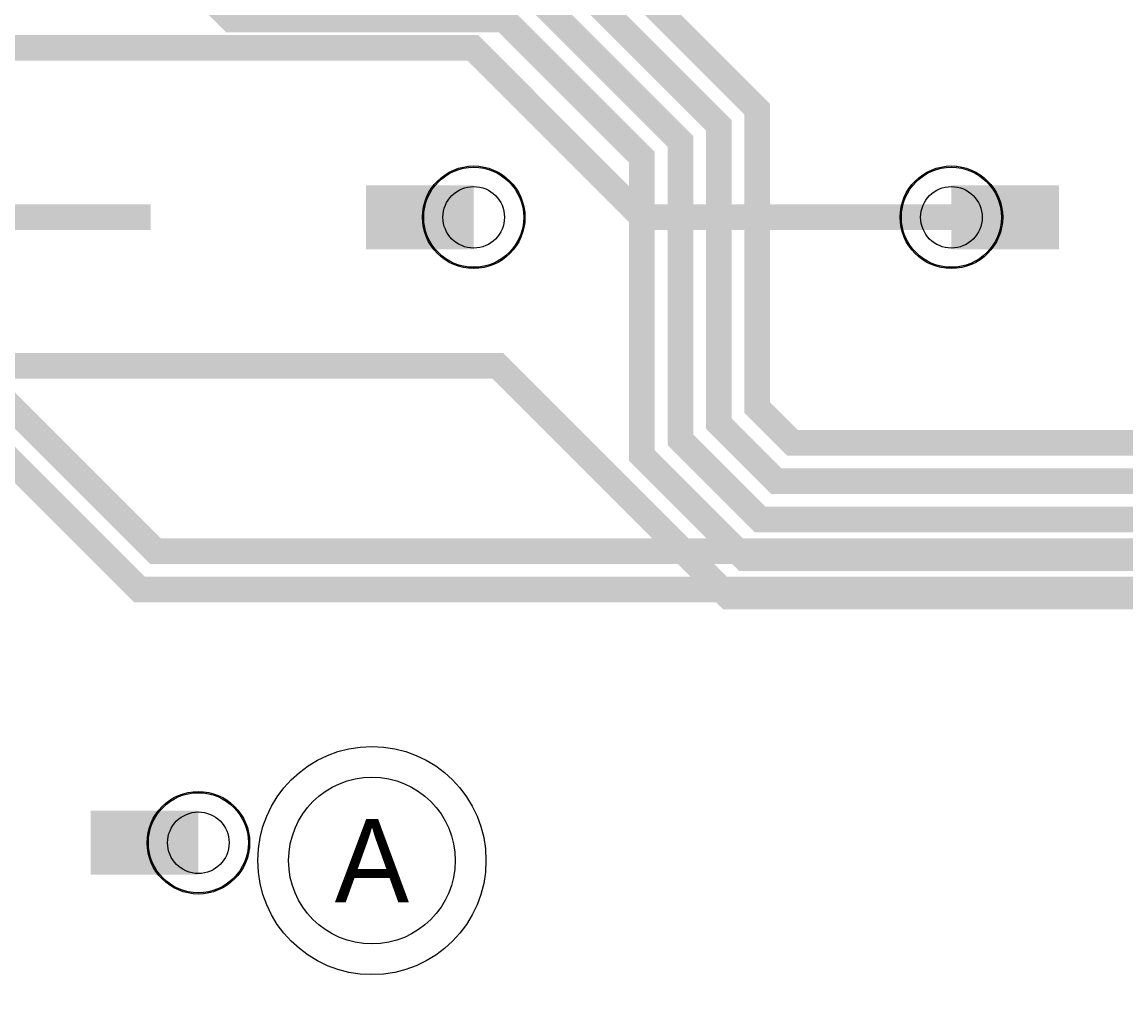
# Model space of a CAD drawing. Extents: x 0 to 3292, y 0 to 2151.
# Tile 21 of 50: x 508 to 939, y 1390 to 1769. Entities that reach past the tile are written whole.
import ezdxf
from ezdxf.enums import TextEntityAlignment as Align

# ---------------------------------------------------------------- set-up
doc = ezdxf.new("R2010")
doc.units = 0
doc.layers.add('ETCH_BOTTOM', color=1, linetype='CONTINUOUS')
doc.layers.add('ETCH_TOP', color=4, linetype='CONTINUOUS')

# ---------------------------------------------------------------- blocks, each defined once
blk = doc.blocks.new('VIA_C10H24')
at = {"layer": 'ETCH_BOTTOM'}
for radius in [19.5, 19.5, 12]:
    blk.add_circle((0, 0), radius, dxfattribs=at)
at = {"layer": 'ETCH_TOP'}
for radius in [19.5, 19.5, 12]:
    blk.add_circle((0, 0), radius, dxfattribs=at)
blk = doc.blocks.new('FIGURE_CIRCLE')
blk.add_circle((0, 0), 0.5)
blk = doc.blocks.new('89R65')
at = {"layer": 'ETCH_BOTTOM'}
blk.add_circle((0, 0), 44.5, dxfattribs=at)
blk.add_circle((0, 0), 44.5, dxfattribs=at)
at = {"layer": 'ETCH_TOP'}
blk.add_circle((0, 0), 44.5, dxfattribs=at)
blk.add_circle((0, 0), 44.5, dxfattribs=at)
blk = doc.blocks.new('PLC_SMSC_EVAL9500ALC')
at = {"layer": 'ETCH_TOP'}
blk.add_blockref('89R65', (1875, 180), dxfattribs=at)

msp = doc.modelspace()

# ---------------------------------------------------------------- linework, layer by layer
at = {"layer": 'ETCH_BOTTOM'}
for points, const_width in [([(440.94, 2032.82), (388, 1979.88), (388, 1854), (483, 1759), (684, 1759), (750.09, 1692.91), (870.72, 1692.91)], 10), ([(334.65, 1704.83), (360.8, 1730.98), (392.02, 1730.98), (560.3, 1562.7), (1618.82, 1562.7)], 10), ([(255.91, 1625.98), (294.93, 1665), (436.78, 1665), (554.08, 1547.7), (1625.04, 1547.7), (1658.78, 1513.96), (1658.78, 1283.49), (1658.79, 1207.39), (1658.8, 1117.95), (1658.8, 1036.24), (1658.82, 935.97), (1685, 909.77), (1685, 393.78), (1666, 374.78), (1666, 333.23), (1691.34, 307.89), (1691.34, 35.01)], 10), ([(535, 1449), (577, 1449)], 25)]:
    msp.add_lwpolyline(points, dxfattribs=dict(at, const_width=const_width))
at = {"layer": 'ETCH_TOP'}
for points, const_width in [([(558.39, 1692.91), (431.09, 1692.91), (390, 1734), (390, 1947.28), (346.46, 1990.82)], 10), ([(791.34, 1830.71), (828.84, 1868.21), (828.84, 1945.17), (785.31, 1988.7), (513.78, 1988.7), (503.78, 1978.7), (503.78, 1856.22), (590, 1770), (696.34, 1770), (750, 1716.34), (750, 1600), (790, 1560), (1313, 1560), (1840, 1033), (1840, 660)], 10), ([(791.34, 1909.45), (727.09, 1973.7), (613, 1973.7), (586.78, 1947.48), (586.78, 1911.94), (562, 1887.16), (562, 1828), (600, 1790), (697.56, 1790), (765, 1722.56), (765, 1606.22), (796.22, 1575), (1319.22, 1575), (1855, 1039.22), (1855, 722.56), (1870, 707.56), (1870, 660)], 10), ([(633.86, 1909.45), (673.81, 1869.5), (739.6, 1869.5), (749.84, 1859.26), (749.84, 1846.51), (750.1, 1846.25), (750.1, 1815.17), (749.84, 1814.91), (749.84, 1780.16), (795, 1735), (795, 1618.66), (808.66, 1605), (1331.66, 1605), (1885, 1051.66), (1885, 735), (1930, 690), (1930, 660)], 10), ([(1478.1, 665.05), (1478.1, 1372.9), (1306, 1545), (783.78, 1545), (693.78, 1635), (467, 1635), (346.46, 1755.54), (346.46, 1864.82)], 10), ([(642.39, 1692.91), (684.39, 1692.91)], 25), ([(912.72, 1692.91), (870.72, 1692.91)], 25)]:
    msp.add_lwpolyline(points, dxfattribs=dict(at, const_width=const_width))
msp.add_lwpolyline([(712.6, 1830.71, 6, 6, 0), (712.6, 1817.92, 6, 6, 0), (712.34, 1817.66, 10, 10, 0), (730, 1800, 10, 10, 0), (730, 1778.78, 10, 10, 0), (780, 1728.78, 10, 10, 0), (780, 1612.44, 10, 10, 0), (802.44, 1590, 10, 10, 0), (1325.44, 1590, 10, 10, 0), (1870, 1045.44, 10, 10, 0), (1870, 728.78, 10, 10, 0), (1900, 698.78, 10, 10, 0), (1900, 660, 10, 10, 0)], format="xyseb", dxfattribs=at)

# ---------------------------------------------------------------- block references
at = {"rotation": 180}
msp.add_blockref('PLC_SMSC_EVAL9500ALC', (2519.69, 1622.05), dxfattribs=at)
at = {"layer": 'ETCH_BOTTOM', "rotation": 180}
msp.add_blockref('VIA_C10H24', (577, 1449), dxfattribs=at)
at = {"layer": 'ETCH_TOP'}
for p in [(684.39, 1692.91), (870.72, 1692.91)]:
    msp.add_blockref('VIA_C10H24', p, dxfattribs=at)
at = {"layer": 'MANUFACTURING_NCDRILL_FIGURE'}
for p, xscale, yscale in [((684.39, 1692.91), 40, 40), ((870.72, 1692.91), 40, 40), ((644.69, 1442.05), 65, 65), ((577, 1449), 40, 40)]:
    msp.add_blockref('FIGURE_CIRCLE', p, dxfattribs=dict(at, xscale=xscale, yscale=yscale))

# ---------------------------------------------------------------- texts
msp.add_text('A', height=32.5, dxfattribs=at).set_placement((644.69, 1442.05), align=Align.MIDDLE_CENTER)

doc.saveas('drawing.dxf')
